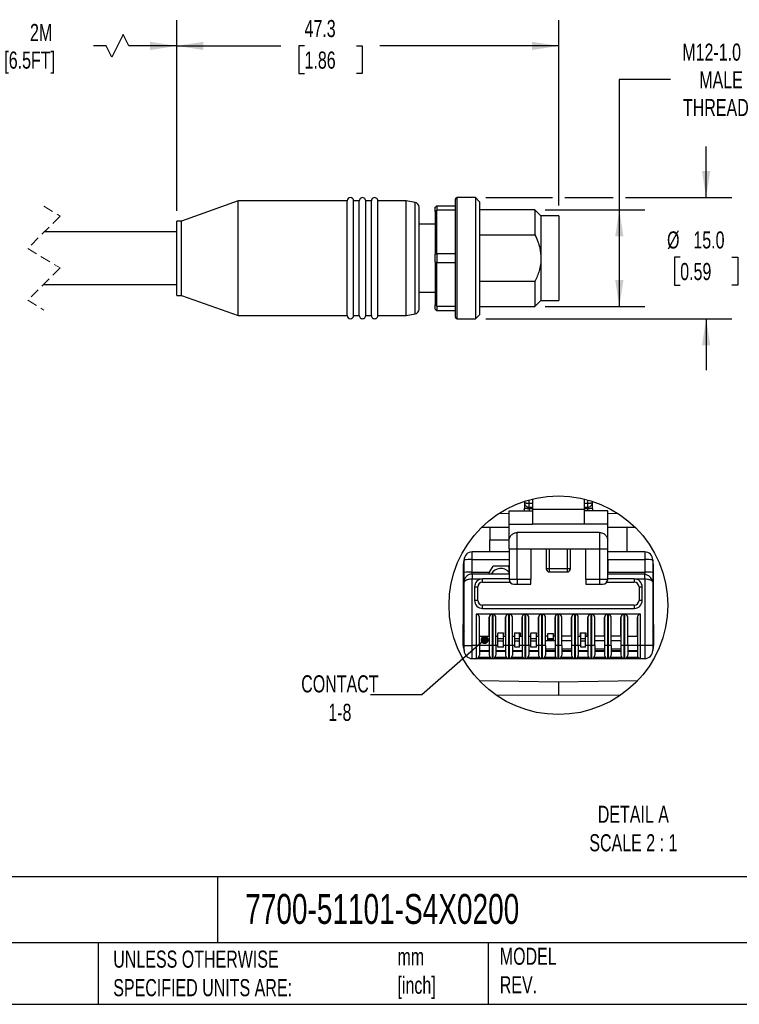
# Model space of a CAD drawing. Header units: millimetres. Extents: x 6 to 273, y 6 to 210.
# Tile 4 of 10: x 131 to 220, y 6 to 128. Entities that reach past the tile are written whole.
import ezdxf

# ---------------------------------------------------------------- set-up
doc = ezdxf.new("R2010")
doc.units = ezdxf.units.MM
doc.linetypes.add('SLD-Dashed', pattern=[1.905, 1.27, -0.635])
doc.linetypes.add('SLD-Solid', pattern=[0])
doc.layers.add('DIMENSIONS', color=140, linetype='SLD-Solid', lineweight=25)
doc.layers.add('TEXT', color=140, linetype='SLD-Solid', lineweight=25)
doc.layers.add('SLD-DEFPOINTS', color=7, linetype='Continuous')
doc.styles.add('SLDTEXTSTYLE0', font='TXT', dxfattribs={"width": 0.7})
doc.dimstyles.new('SLDDIMSTYLE1', dxfattribs={"dimtxt": 2.158008, "dimasz": 3.302, "dimexe": 0, "dimexo": 0.0625, "dimgap": 0.539502, "dimtad": 0, "dimtih": 1, "dimtoh": 1, "dimdec": 1, "dimrnd": 1e-09, "dimzin": 12, "dimdsep": 46, "dimtxsty": 'SLDTEXTSTYLE0', "dimsah": 1, "dimcen": 0.09, "dimadec": 0, "dimazin": 3, "dimtfac": 1, "dimtdec": 1, "dimtofl": 0, "dimtmove": 0, "dimatfit": 3, "dimfxl": 0, "dimfrac": 2, "dimtolj": 1, "dimtzin": 12, "dimarcsym": 0})
doc.dimstyles.new('SLDDIMSTYLE2', dxfattribs={"dimtxt": 2.158008, "dimasz": 3.302, "dimexe": 0, "dimexo": 0.0625, "dimgap": 0.539502, "dimtad": 0, "dimtih": 1, "dimtoh": 1, "dimdec": 1, "dimrnd": 1e-09, "dimzin": 4, "dimdsep": 46, "dimtxsty": 'SLDTEXTSTYLE0', "dimsah": 1, "dimcen": 0.09, "dimadec": 0, "dimazin": 1, "dimtfac": 1, "dimtdec": 1, "dimtmove": 0, "dimatfit": 0, "dimfxl": 0, "dimfrac": 2, "dimtolj": 1, "dimtzin": 12, "dimarcsym": 0})
doc.dimstyles.new('SLDDIMSTYLE4', dxfattribs={"dimtxt": 0.18, "dimasz": 1.016, "dimexe": 0, "dimexo": 0.0625, "dimgap": 0, "dimtad": 0, "dimtih": 1, "dimtoh": 1, "dimdec": 0, "dimrnd": 1e-09, "dimzin": 0, "dimdsep": 46, "dimtxsty": 'Standard', "dimblk1": 'DOT', "dimblk2": 'DOT', "dimsah": 1, "dimcen": 0.09, "dimadec": 0, "dimazin": 0, "dimtfac": 1.016, "dimtdec": 0, "dimtofl": 0, "dimtmove": 0, "dimatfit": 3, "dimldrblk": 'DOT', "dimfxl": 0, "dimfrac": 2, "dimtolj": 1, "dimtzin": 0, "dimarcsym": 0})

# ---------------------------------------------------------------- blocks, each defined once
blk = doc.blocks.new('_D_1')
at = {"layer": 'DIMENSIONS'}
for p, q in [((123.46, 105.06), (123.46, 128.2)), ((150.73, 104.61), (150.73, 128.2)), ((144.1, 126.44), (142.69, 123.62)), ((144.81, 125.03), (144.1, 126.44)), ((123.46, 125.03), (128.9, 125.03)), ((141.99, 125.03), (140.41, 125.03)), ((142.69, 123.62), (141.99, 125.03)), ((150.73, 125.03), (144.81, 125.03))]:
    blk.add_line(p, q, dxfattribs=at)
for points in [[(123.46, 125.03), (126.77, 124.52), (126.77, 125.53)], [(150.73, 125.03), (147.43, 125.53), (147.43, 124.52)]]:
    blk.add_solid(points, dxfattribs=at)
at = {"layer": 'DIMENSIONS', "char_height": 2.117, "attachment_point": 1, "style": 'SLDTEXTSTYLE0'}
for s, insert in [('2M', (132.56, 127.75)), ('[6.5FT]', (129.38, 124.33))]:
    blk.add_mtext(s, dxfattribs=dict(at, insert=insert))
blk = doc.blocks.new('_D_2')
at = {"layer": 'DIMENSIONS'}
for p, q in [((150.73, 104.61), (150.73, 128.2)), ((198.03, 105.26), (198.03, 128.2)), ((150.73, 125.03), (163.63, 125.03)), ((166.55, 125.03), (165.83, 125.03)), ((165.83, 125.03), (165.83, 121.6)), ((172.97, 125.03), (173.69, 125.03)), ((173.69, 125.03), (173.69, 121.6)), ((198.03, 125.03), (175.89, 125.03)), ((165.83, 121.6), (166.55, 121.6)), ((173.69, 121.6), (172.97, 121.6))]:
    blk.add_line(p, q, dxfattribs=at)
for points in [[(150.73, 125.03), (154.03, 124.52), (154.03, 125.53)], [(198.03, 125.03), (194.73, 125.53), (194.73, 124.52)]]:
    blk.add_solid(points, dxfattribs=at)
at = {"layer": 'DIMENSIONS', "char_height": 2.117, "attachment_point": 1, "style": 'SLDTEXTSTYLE0'}
for s, insert in [('47.3', (166.55, 128.24)), ('1.86', (166.55, 124.33))]:
    blk.add_mtext(s, dxfattribs=dict(at, insert=insert))
blk = doc.blocks.new('_D_3')
at = {"layer": 'DIMENSIONS'}
for p, q in [((211.88, 120.88), (205.53, 120.88)), ((205.53, 120.88), (205.53, 104.74)), ((196.35, 104.74), (208.71, 104.74)), ((205.53, 104.74), (205.53, 92.74)), ((196.35, 92.74), (208.71, 92.74))]:
    blk.add_line(p, q, dxfattribs=at)
for points in [[(205.53, 104.74), (205.02, 101.44), (206.04, 101.44)], [(205.53, 92.74), (206.04, 96.04), (205.02, 96.04)]]:
    blk.add_solid(points, dxfattribs=at)
at = {"layer": 'DIMENSIONS', "char_height": 2.117, "attachment_point": 1, "style": 'SLDTEXTSTYLE0'}
for s, insert in [('M12-1.0', (213.33, 125.32)), ('MALE', (215.43, 121.89)), ('THREAD', (213.41, 118.46))]:
    blk.add_mtext(s, dxfattribs=dict(at, insert=insert))
blk = doc.blocks.new('_D_4')
at = {"layer": 'DIMENSIONS'}
for p, q in [((216.28, 106.24), (216.28, 112.59)), ((189, 106.24), (197.27, 106.24)), ((198.79, 106.24), (204.77, 106.24)), ((206.29, 106.24), (219.45, 106.24)), ((213.07, 98.85), (212.35, 98.85)), ((212.35, 98.85), (212.35, 95.42)), ((219.48, 98.85), (220.21, 98.85)), ((220.21, 98.85), (220.21, 95.42)), ((212.35, 95.42), (213.07, 95.42)), ((220.21, 95.42), (219.48, 95.42)), ((189, 91.24), (219.45, 91.24)), ((216.28, 91.24), (216.28, 84.89))]:
    blk.add_line(p, q, dxfattribs=at)
for points in [[(216.28, 106.24), (216.79, 109.54), (215.77, 109.54)], [(216.28, 91.24), (215.77, 87.94), (216.79, 87.94)]]:
    blk.add_solid(points, dxfattribs=at)
at = {"layer": 'DIMENSIONS', "char_height": 2.117, "attachment_point": 1, "style": 'SLDTEXTSTYLE0'}
for s, insert in [('%%c', (211.44, 102.06)), ('15.0', (214.7, 102.06)), ('0.59', (213.07, 98.15))]:
    blk.add_mtext(s, dxfattribs=dict(at, insert=insert))
blk = doc.blocks.new('_Dot')
at = {"color": 0, "linetype": 'ByBlock', "lineweight": -2}
blk.add_line((-0.5, 0), (-1, 0), dxfattribs=at)
at = {"color": 0, "linetype": 'ByBlock', "const_width": 0.5}
blk.add_lwpolyline([(-0.25, 0, 1), (0.25, 0, 1)], format="xyb", close=True, dxfattribs=at)

msp = doc.modelspace()

# ---------------------------------------------------------------- linework, layer by layer
for p, q in [((187.73, 106.24), (185.43, 106.24)), ((185.43, 106.24), (185.43, 91.24)), ((188.23, 105.74), (187.73, 106.24)), ((187.73, 106.24), (187.73, 91.24)), ((158.33, 105.84), (151.33, 103.34)), ((171.83, 105.84), (158.33, 105.84)), ((158.33, 91.64), (158.33, 105.84)), ((171.83, 91.64), (171.83, 105.84)), ((173.33, 105.84), (172.63, 105.84)), ((172.63, 91.64), (172.63, 105.84)), ((173.33, 91.64), (173.33, 105.84)), ((174.83, 105.84), (174.13, 105.84)), ((174.13, 91.64), (174.13, 105.84)), ((174.83, 91.64), (174.83, 105.84)), ((179.13, 105.84), (175.63, 105.84)), ((175.63, 91.64), (175.63, 105.84)), ((180.24, 105.65), (179.13, 105.84)), ((179.13, 91.64), (179.13, 105.84)), ((180.24, 91.84), (180.24, 105.65)), ((180.73, 92.43), (180.73, 105.06)), ((182.73, 104.53), (182.73, 105.04)), ((182.93, 105.24), (182.93, 104.67)), ((182.93, 105.24), (185.23, 105.24)), ((185.23, 91.44), (185.23, 106.04)), ((188.23, 105.74), (188.23, 91.74)), ((182.73, 104.53), (182.73, 99.25)), ((182.93, 99.31), (182.93, 104.67)), ((185.23, 104.67), (182.93, 104.67)), ((195.08, 104.74), (188.23, 104.74)), ((195.83, 103.99), (195.08, 104.74)), ((195.08, 104.74), (195.08, 101.65)), ((198.03, 103.99), (195.83, 103.99)), ((195.83, 103.99), (195.83, 98.74)), ((198.03, 103.99), (198.03, 93.49)), ((151.33, 103.34), (150.73, 103.34)), ((150.73, 94.14), (150.73, 103.34)), ((151.33, 94.14), (151.33, 103.34)), ((182.73, 102.94), (180.73, 102.94)), ((150.73, 101.99), (134.32, 101.99)), ((188.23, 101.65), (195.08, 101.65)), ((182.73, 98.23), (182.73, 99.25)), ((182.93, 99.31), (185.23, 99.31)), ((182.93, 99.31), (182.93, 98.17)), ((182.73, 98.23), (182.73, 92.95)), ((185.23, 98.17), (182.93, 98.17)), ((182.93, 92.81), (182.93, 98.17)), ((195.83, 98.74), (195.83, 93.49)), ((134.25, 95.49), (150.73, 95.49)), ((195.08, 95.84), (188.23, 95.84)), ((195.08, 95.84), (195.08, 92.74)), ((150.73, 94.14), (151.33, 94.14)), ((151.33, 94.14), (158.33, 91.64)), ((180.73, 94.54), (182.73, 94.54)), ((182.73, 92.44), (182.73, 92.95)), ((182.93, 92.81), (185.23, 92.81)), ((182.93, 92.81), (182.93, 92.24)), ((188.23, 92.74), (195.08, 92.74)), ((195.08, 92.74), (195.83, 93.49)), ((195.83, 93.49), (198.03, 93.49)), ((158.33, 91.64), (171.83, 91.64)), ((172.63, 91.64), (173.33, 91.64)), ((174.13, 91.64), (174.83, 91.64)), ((175.63, 91.64), (179.13, 91.64)), ((179.13, 91.64), (180.24, 91.84)), ((185.23, 92.24), (182.93, 92.24)), ((187.73, 91.24), (188.23, 91.74)), ((185.43, 91.24), (187.73, 91.24)), ((193.79, 68.64), (193.79, 68.47)), ((193.79, 68.47), (193.79, 67.73)), ((194.38, 68.37), (194.38, 68.82)), ((194.79, 68.36), (194.38, 68.37)), ((194.79, 68.93), (194.79, 67.63)), ((201.19, 68.93), (201.19, 67.63)), ((201.59, 68.37), (201.19, 68.36)), ((201.59, 68.82), (201.59, 68.37)), ((202.19, 68.47), (202.19, 68.64)), ((202.19, 67.73), (202.19, 68.47)), ((191.89, 67.11), (190.57, 67.1)), ((191.89, 67.45), (194.79, 67.45)), ((191.89, 65.79), (191.89, 67.45)), ((193.79, 67.73), (193.74, 67.5)), ((193.76, 67.6), (193.79, 67.73)), ((194.38, 67.72), (194.38, 67.9)), ((194.38, 67.9), (194.79, 67.9)), ((194.79, 67.71), (194.38, 67.72)), ((194.79, 67.63), (194.79, 65.79)), ((201.19, 67.63), (194.79, 67.63)), ((201.19, 67.9), (201.59, 67.9)), ((201.59, 67.72), (201.19, 67.7)), ((201.19, 67.63), (201.19, 65.79)), ((204.09, 67.45), (201.19, 67.45)), ((201.59, 67.9), (201.59, 67.72)), ((204.09, 65.79), (204.09, 67.45)), ((205.4, 67.1), (204.09, 67.11)), ((189.49, 65.39), (188.45, 65.38)), ((189.49, 65.39), (189.49, 63.87)), ((191.89, 65.79), (194.79, 65.79)), ((191.89, 63.77), (191.89, 65.79)), ((192.89, 62.77), (192.89, 64.77)), ((203.09, 64.77), (192.89, 64.77)), ((201.19, 65.79), (194.79, 65.79)), ((204.09, 65.79), (201.19, 65.79)), ((203.09, 64.77), (203.09, 62.77)), ((204.09, 63.77), (204.09, 65.79)), ((206.51, 62.37), (206.49, 65.39)), ((207.52, 65.38), (206.49, 65.39)), ((189.5, 63.87), (189.49, 63.87)), ((189.51, 62.37), (189.5, 63.87)), ((189.5, 63.87), (191.89, 63.87)), ((191.89, 62.77), (191.89, 63.77)), ((204.09, 62.77), (204.09, 63.77)), ((191.89, 62.37), (187.31, 62.37)), ((187.31, 61.42), (187.31, 62.37)), ((191.89, 62.77), (192.89, 62.77)), ((191.89, 62.77), (191.89, 58.97)), ((192.89, 58.97), (192.89, 62.77)), ((192.89, 62.77), (194.59, 62.77)), ((194.59, 62.77), (196.89, 62.77)), ((194.59, 62.77), (194.59, 58.97)), ((196.49, 62.77), (196.49, 60.29)), ((196.89, 62.77), (199.09, 62.77)), ((196.89, 60.29), (196.89, 62.77)), ((199.09, 62.77), (201.39, 62.77)), ((199.09, 62.77), (199.09, 60.29)), ((199.49, 60.29), (199.49, 62.77)), ((201.39, 62.77), (203.09, 62.77)), ((201.39, 58.97), (201.39, 62.77)), ((203.09, 62.77), (204.09, 62.77)), ((203.09, 62.77), (203.09, 58.97)), ((204.09, 58.97), (204.09, 62.77)), ((208.67, 62.37), (204.09, 62.37)), ((208.67, 62.37), (208.67, 61.42)), ((186.31, 59.82), (186.31, 61.37)), ((187.31, 61.42), (191.89, 61.42)), ((187.31, 59.88), (187.31, 61.42)), ((191.89, 61.42), (191.89, 60.47)), ((204.09, 61.42), (208.67, 61.42)), ((204.09, 61.42), (204.09, 59.88)), ((208.67, 61.42), (208.67, 59.88)), ((209.67, 61.37), (209.67, 59.82)), ((186.21, 60.77), (186.21, 53.37)), ((186.21, 60.77), (186.31, 60.77)), ((186.31, 58.63), (186.31, 59.82)), ((187.31, 59.88), (189.46, 59.88)), ((187.31, 59.63), (187.31, 59.88)), ((189.46, 59.88), (189.89, 60.62)), ((191.8, 60.62), (189.89, 60.62)), ((191.89, 60.47), (191.8, 60.62)), ((191.89, 59.83), (191.89, 60.47)), ((191.89, 59.63), (191.89, 59.83)), ((196.89, 60.29), (196.49, 60.29)), ((196.89, 59.89), (196.89, 60.29)), ((199.09, 60.29), (196.89, 60.29)), ((196.89, 59.89), (199.09, 59.89)), ((199.09, 60.29), (199.09, 59.89)), ((199.49, 60.29), (199.09, 60.29)), ((204.09, 59.88), (208.67, 59.88)), ((208.67, 59.88), (208.67, 59.63)), ((209.67, 60.77), (209.77, 60.77)), ((209.67, 59.82), (209.67, 58.63)), ((209.77, 53.37), (209.77, 60.77)), ((186.31, 50.77), (186.31, 58.63)), ((191.89, 59.63), (187.31, 59.63)), ((187.31, 59.03), (188.61, 59.03)), ((187.31, 50.77), (187.31, 59.03)), ((188.61, 58.63), (188.61, 59.03)), ((191.89, 59.03), (188.61, 59.03)), ((188.61, 58.63), (191.99, 58.63)), ((192.89, 58.97), (191.89, 58.97)), ((194.59, 58.97), (192.89, 58.97)), ((192.89, 58.97), (192.89, 58.37)), ((194.59, 58.37), (194.59, 58.97)), ((203.09, 58.97), (201.39, 58.97)), ((201.39, 58.97), (201.39, 58.37)), ((204.09, 58.97), (203.09, 58.97)), ((203.09, 58.97), (203.09, 58.37)), ((203.98, 58.63), (207.37, 58.63)), ((208.67, 59.63), (204.09, 59.63)), ((207.37, 59.03), (204.09, 59.03)), ((207.37, 59.03), (207.37, 58.63)), ((207.37, 59.03), (208.67, 59.03)), ((208.67, 59.59), (208.67, 59.63)), ((208.67, 59.03), (208.67, 50.77)), ((209.64, 58.71), (209.67, 58.63)), ((209.67, 58.63), (209.67, 50.77)), ((187.61, 58.03), (187.61, 56.37)), ((187.61, 58.03), (188.01, 58.03)), ((188.01, 56.37), (188.01, 58.03)), ((192.49, 58.37), (192.89, 58.37)), ((192.89, 58.37), (194.59, 58.37)), ((201.39, 58.37), (203.09, 58.37)), ((203.09, 58.37), (203.49, 58.37)), ((207.97, 58.03), (207.97, 56.37)), ((207.97, 58.03), (208.37, 58.03)), ((208.37, 56.37), (208.37, 58.03)), ((188.01, 56.37), (187.61, 56.37)), ((208.37, 56.37), (207.97, 56.37)), ((207.37, 55.77), (188.61, 55.77)), ((188.61, 55.37), (188.61, 55.77)), ((188.61, 55.37), (207.37, 55.37)), ((207.37, 55.77), (207.37, 55.37)), ((189.81, 54.67), (187.81, 54.67)), ((187.81, 54.67), (187.81, 50.77)), ((188.21, 51.95), (188.21, 54.27)), ((188.21, 50.77), (188.21, 54.27)), ((189.41, 51.95), (189.41, 54.27)), ((189.41, 54.27), (189.41, 50.77)), ((189.81, 50.77), (189.81, 54.67)), ((191.85, 54.67), (189.85, 54.67)), ((189.85, 54.67), (189.85, 50.77)), ((190.25, 51.95), (190.25, 54.27)), ((190.25, 50.77), (190.25, 54.27)), ((191.45, 54.27), (191.45, 50.77)), ((191.45, 51.95), (191.45, 54.27)), ((191.85, 50.77), (191.85, 54.67)), ((193.89, 54.67), (191.89, 54.67)), ((191.89, 54.67), (191.89, 50.77)), ((192.29, 51.95), (192.29, 54.27)), ((192.29, 50.77), (192.29, 54.27)), ((193.49, 51.95), (193.49, 54.27)), ((193.49, 54.27), (193.49, 50.77)), ((193.89, 50.77), (193.89, 54.67)), ((195.93, 54.67), (193.93, 54.67)), ((193.93, 54.67), (193.93, 50.77)), ((194.33, 51.95), (194.33, 54.27)), ((194.33, 50.77), (194.33, 54.27)), ((195.53, 51.95), (195.53, 54.27)), ((195.53, 54.27), (195.53, 50.77)), ((195.93, 50.77), (195.93, 54.67)), ((197.97, 54.67), (195.97, 54.67)), ((195.97, 54.67), (195.97, 50.77)), ((196.37, 51.95), (196.37, 54.27)), ((196.37, 50.77), (196.37, 54.27)), ((197.57, 54.27), (197.57, 50.77)), ((197.57, 51.95), (197.57, 54.27)), ((197.97, 50.77), (197.97, 54.67)), ((200.01, 54.67), (198.01, 54.67)), ((198.01, 54.67), (198.01, 50.77)), ((198.41, 51.95), (198.41, 54.27)), ((198.41, 50.77), (198.41, 54.27)), ((199.61, 54.27), (199.61, 50.77)), ((199.61, 51.95), (199.61, 54.27)), ((200.01, 50.77), (200.01, 54.67)), ((202.05, 54.67), (200.05, 54.67)), ((200.05, 54.67), (200.05, 50.77)), ((200.45, 51.95), (200.45, 54.27)), ((200.45, 50.77), (200.45, 54.27)), ((201.65, 51.95), (201.65, 54.27)), ((201.65, 54.27), (201.65, 50.77)), ((202.05, 50.77), (202.05, 54.67)), ((204.09, 54.67), (202.09, 54.67)), ((202.09, 54.67), (202.09, 50.77)), ((202.49, 51.95), (202.49, 54.27)), ((202.49, 50.77), (202.49, 54.27)), ((203.69, 51.95), (203.69, 54.27)), ((203.69, 54.27), (203.69, 50.77)), ((204.09, 50.77), (204.09, 54.67)), ((206.13, 54.67), (204.13, 54.67)), ((204.13, 54.67), (204.13, 50.77)), ((204.53, 51.95), (204.53, 54.27)), ((204.53, 50.77), (204.53, 54.27)), ((205.73, 54.27), (205.73, 50.77)), ((205.73, 51.95), (205.73, 54.27)), ((206.13, 50.77), (206.13, 54.67)), ((208.17, 54.67), (206.17, 54.67)), ((206.17, 54.67), (206.17, 50.77)), ((206.57, 51.95), (206.57, 54.27)), ((206.57, 50.77), (206.57, 54.27)), ((207.77, 54.27), (207.77, 50.77)), ((207.77, 51.95), (207.77, 54.27)), ((208.17, 50.77), (208.17, 54.67)), ((186.21, 52.77), (186.21, 53.37)), ((186.31, 53.37), (186.21, 53.37)), ((186.21, 50.77), (186.21, 52.77)), ((209.77, 53.37), (209.67, 53.37)), ((209.77, 53.37), (209.77, 52.77)), ((209.77, 52.77), (209.77, 50.77)), ((188.21, 51.95), (189.41, 51.95)), ((190.25, 51.95), (190.5, 51.95)), ((190.5, 52.37), (191.2, 52.37)), ((190.5, 52.37), (190.5, 52.27)), ((190.5, 51.59), (190.5, 52.27)), ((191.2, 51.59), (190.5, 51.59)), ((190.5, 51.32), (190.5, 51.59)), ((191.2, 51.32), (190.5, 51.32)), ((190.5, 50.59), (190.5, 51.32)), ((191.2, 52.37), (191.2, 52.27)), ((191.2, 51.59), (191.2, 52.27)), ((191.2, 51.95), (191.45, 51.95)), ((191.2, 51.32), (191.2, 51.59)), ((191.2, 50.59), (191.2, 51.32)), ((192.29, 51.95), (192.54, 51.95)), ((192.54, 52.37), (193.24, 52.37)), ((192.54, 52.37), (192.54, 51.95)), ((192.59, 51.59), (192.59, 52.37)), ((193.19, 51.59), (192.59, 51.59)), ((192.59, 51.32), (192.59, 51.59)), ((193.19, 51.32), (192.59, 51.32)), ((192.59, 50.59), (192.59, 51.32)), ((193.19, 51.59), (193.19, 52.37)), ((193.19, 51.32), (193.19, 51.59)), ((193.19, 50.59), (193.19, 51.32)), ((193.24, 52.37), (193.24, 51.95)), ((193.24, 51.95), (193.49, 51.95)), ((194.33, 51.95), (194.58, 51.95)), ((194.58, 52.37), (195.28, 52.37)), ((194.58, 52.37), (194.58, 52.27)), ((194.58, 51.59), (194.58, 52.27)), ((195.28, 51.59), (194.58, 51.59)), ((194.58, 51.32), (194.58, 51.59)), ((195.28, 51.32), (194.58, 51.32)), ((194.58, 50.59), (194.58, 51.32)), ((195.28, 52.37), (195.28, 52.27)), ((195.28, 51.59), (195.28, 52.27)), ((195.28, 51.95), (195.53, 51.95)), ((195.28, 51.32), (195.28, 51.59)), ((195.28, 50.59), (195.28, 51.32)), ((196.67, 51.95), (196.37, 51.95)), ((197.57, 51.35), (196.37, 51.35)), ((196.67, 52.27), (197.37, 52.27)), ((196.67, 51.59), (196.67, 52.27)), ((197.37, 51.59), (196.67, 51.59)), ((196.67, 51.48), (196.67, 51.59)), ((197.37, 51.48), (196.67, 51.48)), ((197.37, 51.59), (197.37, 52.27)), ((197.57, 51.95), (197.37, 51.95)), ((197.37, 51.48), (197.37, 51.59)), ((199.61, 51.95), (198.41, 51.95)), ((199.61, 51.35), (198.41, 51.35)), ((200.45, 51.95), (200.7, 51.95)), ((200.7, 52.37), (201.4, 52.37)), ((200.7, 52.37), (200.7, 51.95)), ((200.75, 51.59), (200.75, 52.37)), ((201.35, 51.59), (200.75, 51.59)), ((200.75, 51.32), (200.75, 51.59)), ((201.35, 51.32), (200.75, 51.32)), ((200.75, 50.59), (200.75, 51.32)), ((201.35, 51.59), (201.35, 52.37)), ((201.35, 51.32), (201.35, 51.59)), ((201.35, 50.59), (201.35, 51.32)), ((201.4, 52.37), (201.4, 51.95)), ((201.4, 51.95), (201.65, 51.95)), ((203.69, 51.95), (202.49, 51.95)), ((203.69, 51.35), (202.49, 51.35)), ((205.73, 51.95), (204.53, 51.95)), ((205.73, 51.35), (204.53, 51.35)), ((206.57, 51.95), (207.77, 51.95)), ((186.31, 50.77), (187.31, 50.77)), ((186.31, 50.17), (186.31, 50.77)), ((187.81, 50.77), (187.31, 50.77)), ((187.31, 49.17), (187.31, 50.77)), ((187.81, 50.77), (187.81, 49.17)), ((188.21, 50.77), (187.81, 50.77)), ((188.21, 50.77), (188.21, 49.57)), ((189.41, 50.77), (188.21, 50.77)), ((188.21, 50.17), (189.41, 50.17)), ((189.41, 50.03), (188.21, 50.03)), ((189.81, 50.77), (189.41, 50.77)), ((189.41, 50.77), (189.41, 49.57)), ((189.85, 50.77), (189.81, 50.77)), ((189.81, 49.17), (189.81, 50.77)), ((190.25, 50.77), (189.85, 50.77)), ((189.85, 50.77), (189.85, 49.17)), ((190.25, 50.77), (190.25, 49.57)), ((190.5, 50.77), (190.25, 50.77)), ((190.25, 50.17), (191.45, 50.17)), ((191.45, 50.03), (190.25, 50.03)), ((191.2, 50.59), (190.5, 50.59)), ((191.45, 50.77), (191.2, 50.77)), ((191.85, 50.77), (191.45, 50.77)), ((191.45, 50.77), (191.45, 49.57)), ((191.89, 50.77), (191.85, 50.77)), ((191.85, 49.17), (191.85, 50.77)), ((192.29, 50.77), (191.89, 50.77)), ((191.89, 50.77), (191.89, 49.17)), ((192.29, 50.77), (192.29, 49.57)), ((192.59, 50.77), (192.29, 50.77)), ((192.29, 50.17), (193.49, 50.17)), ((193.49, 50.03), (192.29, 50.03)), ((193.19, 50.59), (192.59, 50.59)), ((193.49, 50.77), (193.19, 50.77)), ((193.89, 50.77), (193.49, 50.77)), ((193.49, 50.77), (193.49, 49.57)), ((193.93, 50.77), (193.89, 50.77)), ((193.89, 49.17), (193.89, 50.77)), ((194.33, 50.77), (193.93, 50.77)), ((193.93, 50.77), (193.93, 49.17)), ((194.33, 50.77), (194.33, 49.57)), ((194.58, 50.77), (194.33, 50.77)), ((194.33, 50.17), (195.53, 50.17)), ((195.53, 50.03), (194.33, 50.03)), ((195.28, 50.59), (194.58, 50.59)), ((195.53, 50.77), (195.28, 50.77)), ((195.93, 50.77), (195.53, 50.77)), ((195.53, 50.77), (195.53, 49.57)), ((195.97, 50.77), (195.93, 50.77)), ((195.93, 49.17), (195.93, 50.77)), ((196.37, 50.77), (195.97, 50.77)), ((195.97, 50.77), (195.97, 49.17)), ((196.37, 50.77), (196.37, 49.57)), ((197.57, 50.33), (196.37, 50.33)), ((196.37, 50.17), (197.57, 50.17)), ((197.57, 50.03), (196.37, 50.03)), ((197.97, 50.77), (197.57, 50.77)), ((197.57, 50.77), (197.57, 49.57)), ((198.01, 50.77), (197.97, 50.77)), ((197.97, 49.17), (197.97, 50.77)), ((198.41, 50.77), (198.01, 50.77)), ((198.01, 50.77), (198.01, 49.17)), ((198.41, 50.77), (198.41, 49.57)), ((199.61, 50.33), (198.41, 50.33)), ((198.41, 50.17), (199.61, 50.17)), ((199.61, 50.03), (198.41, 50.03)), ((200.01, 50.77), (199.61, 50.77)), ((199.61, 50.77), (199.61, 49.57)), ((200.05, 50.77), (200.01, 50.77)), ((200.01, 49.17), (200.01, 50.77)), ((200.45, 50.77), (200.05, 50.77)), ((200.05, 50.77), (200.05, 49.17)), ((200.45, 50.77), (200.45, 49.57)), ((200.75, 50.77), (200.45, 50.77)), ((200.45, 50.17), (201.65, 50.17)), ((201.65, 50.03), (200.45, 50.03)), ((201.35, 50.59), (200.75, 50.59)), ((201.65, 50.77), (201.35, 50.77)), ((202.05, 50.77), (201.65, 50.77)), ((201.65, 50.77), (201.65, 49.57)), ((202.09, 50.77), (202.05, 50.77)), ((202.05, 49.17), (202.05, 50.77)), ((202.49, 50.77), (202.09, 50.77)), ((202.09, 50.77), (202.09, 49.17)), ((202.49, 50.77), (202.49, 49.57)), ((203.69, 50.33), (202.49, 50.33)), ((202.49, 50.17), (203.69, 50.17)), ((203.69, 50.03), (202.49, 50.03)), ((204.09, 50.77), (203.69, 50.77)), ((203.69, 50.77), (203.69, 49.57)), ((204.13, 50.77), (204.09, 50.77)), ((204.09, 49.17), (204.09, 50.77)), ((204.53, 50.77), (204.13, 50.77)), ((204.13, 50.77), (204.13, 49.17)), ((204.53, 50.77), (204.53, 49.57)), ((205.73, 50.33), (204.53, 50.33)), ((204.53, 50.17), (205.73, 50.17)), ((205.73, 50.03), (204.53, 50.03)), ((206.13, 50.77), (205.73, 50.77)), ((205.73, 50.77), (205.73, 49.57)), ((206.17, 50.77), (206.13, 50.77)), ((206.13, 49.17), (206.13, 50.77)), ((206.57, 50.77), (206.17, 50.77)), ((206.17, 50.77), (206.17, 49.17)), ((206.57, 50.77), (206.57, 49.57)), ((207.77, 50.77), (206.57, 50.77)), ((206.57, 50.17), (207.77, 50.17)), ((207.77, 50.03), (206.57, 50.03)), ((208.17, 50.77), (207.77, 50.77)), ((207.77, 50.77), (207.77, 49.57)), ((208.67, 50.77), (208.17, 50.77)), ((208.17, 49.17), (208.17, 50.77)), ((209.67, 50.77), (208.67, 50.77)), ((208.67, 50.77), (208.67, 49.17)), ((209.67, 50.77), (209.67, 50.17)), ((187.31, 49.17), (187.81, 49.17)), ((187.81, 49.17), (189.81, 49.17)), ((189.5, 49.31), (188.11, 49.31)), ((189.81, 49.17), (189.85, 49.17)), ((189.85, 49.17), (191.85, 49.17)), ((191.54, 49.31), (190.15, 49.31)), ((191.85, 49.17), (191.89, 49.17)), ((191.89, 49.17), (193.89, 49.17)), ((193.58, 49.31), (192.19, 49.31)), ((193.89, 49.17), (193.93, 49.17)), ((193.93, 49.17), (195.93, 49.17)), ((195.62, 49.31), (194.23, 49.31)), ((195.93, 49.17), (195.97, 49.17)), ((195.97, 49.17), (197.97, 49.17)), ((197.66, 49.31), (196.27, 49.31)), ((197.97, 49.17), (198.01, 49.17)), ((198.01, 49.17), (200.01, 49.17)), ((199.7, 49.31), (198.31, 49.31)), ((200.01, 49.17), (200.05, 49.17)), ((200.05, 49.17), (202.05, 49.17)), ((201.74, 49.31), (200.35, 49.31)), ((202.05, 49.17), (202.09, 49.17)), ((202.09, 49.17), (204.09, 49.17)), ((203.78, 49.31), (202.39, 49.31)), ((204.09, 49.17), (204.13, 49.17)), ((204.13, 49.17), (206.13, 49.17)), ((205.82, 49.31), (204.43, 49.31)), ((206.13, 49.17), (206.17, 49.17)), ((206.17, 49.17), (208.17, 49.17)), ((207.86, 49.31), (206.47, 49.31)), ((208.17, 49.17), (208.67, 49.17)), ((188.16, 46.45), (197.99, 46.27)), ((197.99, 46.27), (207.81, 46.45)), ((197.99, 46.27), (197.99, 44.57)), ((197.99, 44.57), (190.27, 44.64)), ((205.7, 44.64), (197.99, 44.57))]:
    msp.add_line(p, q)
at = {"color": 7, "linetype": 'SLD-Dashed', "lineweight": 18}
for p, q in [((134.28, 105.17), (136.28, 103.95)), ((136.28, 103.95), (132.28, 99.95)), ((132.28, 99.95), (136.28, 97.53)), ((136.28, 97.53), (132.28, 93.53)), ((132.28, 93.53), (134.28, 92.32))]:
    msp.add_line(p, q, dxfattribs=at)
at = {"flags": 128}
for points in [[(182.73, 105.04), (182.84, 105.15), (182.93, 105.24)], [(182.93, 92.24), (182.82, 92.35), (182.73, 92.44)], [(191.89, 65.41), (191.78, 65.41), (191.41, 65.41), (190.99, 65.4), (190.51, 65.4), (190.01, 65.4), (189.49, 65.39)], [(206.49, 65.39), (205.9, 65.4), (205.34, 65.4), (204.82, 65.41), (204.36, 65.41), (204.09, 65.41)], [(186.31, 61.33), (186.24, 61.08), (186.21, 60.77)], [(209.77, 60.77), (209.74, 61.08), (209.67, 61.33)], [(189.46, 59.88), (189.44, 59.83), (189.41, 59.78), (189.38, 59.74), (189.36, 59.7), (189.35, 59.67), (189.33, 59.65), (189.32, 59.63), (189.32, 59.63)], [(187.31, 59.63), (187.31, 59.58), (187.31, 59.45), (187.31, 59.26), (187.31, 59.03)], [(208.67, 59.03), (208.67, 59.26), (208.67, 59.45), (208.67, 59.58), (208.67, 59.59)]]:
    msp.add_lwpolyline(points, dxfattribs=at)
for centre, radius, start, end in [((172.23, 105.84), 0.4, 0.0002, 179.9998), ((173.73, 105.84), 0.4, 359.9999, 180.0001), ((175.23, 105.84), 0.4, 359.9999, 180.0001), ((185.43, 106.04), 0.2, 89.9991, 180.001), ((180.13, 105.06), 0.6, 359.9998, 80.0001), ((172.23, 91.64), 0.4, 180.0001, 359.9999), ((173.73, 91.64), 0.4, 179.9999, 0.0001), ((175.23, 91.64), 0.4, 179.9999, 0.0001), ((180.13, 92.43), 0.6, 279.9999, 0.0002), ((185.43, 91.44), 0.2, 179.9991, 270.0007), ((187.31, 61.37), 1, 90, 180), ((208.67, 61.37), 1, 0, 90), ((187.06, 56.61), 4.82, 87.0366, 98.9552), ((208.92, 56.61), 4.82, 81.0448, 92.9634), ((187.06, 55.06), 4.82, 87.0366, 98.9552), ((190.85, 58.97), 1.35, 39.6128, 150.7326), ((196.89, 60.29), 0.4, 180, 270), ((199.09, 60.29), 0.4, 270, 360), ((208.92, 55.06), 4.82, 81.0448, 92.9634), ((188.61, 58.03), 1, 90, 180), ((188.61, 58.03), 0.6, 90, 180), ((192.49, 58.97), 0.6, 180, 270), ((203.49, 58.97), 0.6, 270, 360), ((207.37, 58.03), 1, 0, 90), ((207.37, 58.03), 0.6, 360, 90), ((188.61, 56.37), 1, 180, 270), ((188.61, 56.37), 0.6, 180, 270), ((207.37, 56.37), 0.6, 270, 360), ((207.37, 56.37), 1, 270, 360), ((187.81, 54.27), 0.4, 0, 90), ((189.81, 54.27), 0.4, 89.9998, 180.0002), ((189.85, 54.27), 0.4, 0.0001, 89.9998), ((191.85, 54.27), 0.4, 89.9998, 180.0002), ((191.89, 54.27), 0.4, 360, 90), ((193.89, 54.27), 0.4, 89.9998, 180.0003), ((193.93, 54.27), 0.4, 0.0001, 89.9999), ((195.93, 54.27), 0.4, 89.9998, 180.0002), ((195.97, 54.27), 0.4, 0, 89.9999), ((197.97, 54.27), 0.4, 89.9998, 180.0002), ((198.01, 54.27), 0.4, 0, 89.9999), ((200.01, 54.27), 0.4, 89.9998, 180.0002), ((200.05, 54.27), 0.4, 0.0001, 89.9999), ((202.05, 54.27), 0.4, 89.9998, 180.0002), ((202.09, 54.27), 0.4, 360, 90), ((204.09, 54.27), 0.4, 89.9998, 180.0002), ((204.13, 54.27), 0.4, 360, 90), ((206.13, 54.27), 0.4, 89.9999, 180.0002), ((206.17, 54.27), 0.4, 0.0001, 89.9999), ((208.17, 54.27), 0.4, 89.9997, 180.0003), ((186.61, 52.77), 0.4, 180.0003, 221.4092), ((209.37, 52.77), 0.4, 318.5908, 359.9997), ((187.81, 50.77), 1.6, 180.0002, 200.3639), ((187.31, 50.17), 1, 180, 270), ((208.67, 50.17), 1, 270, 0), ((208.17, 50.77), 1.6, 339.6361, 359.9998), ((187.81, 49.57), 0.4, 269.9999, 360), ((189.81, 49.57), 0.4, 180, 270.0001), ((189.85, 49.57), 0.4, 269.9998, 0.0001), ((191.85, 49.57), 0.4, 179.9999, 270.0002), ((191.89, 49.57), 0.4, 269.9998, 0.0001), ((193.89, 49.57), 0.4, 179.9999, 270.0002), ((193.93, 49.57), 0.4, 269.9998, 0), ((195.93, 49.57), 0.4, 180, 270.0001), ((195.97, 49.57), 0.4, 269.9998, 0.0001), ((197.97, 49.57), 0.4, 179.9999, 270.0002), ((198.01, 49.57), 0.4, 269.9998, 0.0001), ((200.01, 49.57), 0.4, 179.9999, 270.0002), ((200.05, 49.57), 0.4, 269.9999, 0), ((202.05, 49.57), 0.4, 180, 270.0002), ((202.09, 49.57), 0.4, 269.9998, 0.0001), ((204.09, 49.57), 0.4, 179.9999, 270.0002), ((204.13, 49.57), 0.4, 269.9998, 0.0001), ((206.13, 49.57), 0.4, 179.9999, 270.0002), ((206.17, 49.57), 0.4, 269.9999, 360), ((208.17, 49.57), 0.4, 180, 270.0001)]:
    msp.add_arc(centre, radius, start, end)
for points, knots in [([(182.93, 104.67), (182.89, 104.65), (182.83, 104.6), (182.76, 104.55), (182.73, 104.53)], [0, 0, 0, 0, 0.5616595, 1, 1, 1, 1]), ([(195.08, 101.65), (195.21, 101.36), (195.45, 100.82), (195.75, 99.85), (195.8, 99.16), (195.83, 98.74)], [0, 0, 0, 0, 0.309927, 0.589525, 1, 1, 1, 1]), ([(182.73, 99.25), (182.77, 99.26), (182.83, 99.28), (182.9, 99.3), (182.93, 99.31)], [0, 0, 0, 0, 0.55808, 1, 1, 1, 1]), ([(182.93, 98.17), (182.89, 98.19), (182.83, 98.21), (182.76, 98.23), (182.73, 98.23)], [0, 0, 0, 0, 0.5619299, 1, 1, 1, 1]), ([(195.83, 98.74), (195.82, 98.48), (195.8, 97.95), (195.62, 97.2), (195.38, 96.5), (195.18, 96.06), (195.08, 95.84)], [0, 0, 0, 0, 0.259394, 0.527683, 0.753558, 1, 1, 1, 1]), ([(182.73, 92.95), (182.77, 92.92), (182.83, 92.88), (182.9, 92.83), (182.93, 92.81)], [0, 0, 0, 0, 0.558347, 1, 1, 1, 1]), ([(194.38, 68.37), (194.34, 68.37), (194.27, 68.37), (194.16, 68.37), (194.05, 68.38), (193.95, 68.4), (193.85, 68.41), (193.8, 68.45), (193.79, 68.47)], [0, 0, 0, 0, 0.1766241, 0.3576402, 0.5347776, 0.6980362, 0.8785272, 1, 1, 1, 1]), ([(193.79, 68.47), (193.8, 68.38), (193.82, 68.24), (193.94, 68.09), (194.05, 68), (194.16, 67.94), (194.27, 67.91), (194.34, 67.9), (194.38, 67.9)], [0, 0, 0, 0, 0.268408, 0.477959, 0.613333, 0.748655, 0.877941, 1, 1, 1, 1]), ([(194.38, 67.9), (194.38, 68), (194.38, 68.15), (194.38, 68.31), (194.38, 68.37)], [0, 0, 0, 0, 0.61454, 1, 1, 1, 1]), ([(202.19, 68.47), (202.17, 68.45), (202.12, 68.41), (202.02, 68.4), (201.92, 68.38), (201.81, 68.37), (201.7, 68.37), (201.63, 68.37), (201.59, 68.37)], [0, 0, 0, 0, 0.121492, 0.301962, 0.46524, 0.642386, 0.823397, 1, 1, 1, 1]), ([(201.59, 67.9), (201.63, 67.9), (201.7, 67.91), (201.82, 67.94), (201.92, 68), (202.04, 68.09), (202.15, 68.24), (202.17, 68.38), (202.19, 68.47)], [0, 0, 0, 0, 0.122118, 0.251521, 0.387005, 0.525571, 0.732206, 1, 1, 1, 1]), ([(201.59, 68.37), (201.59, 68.29), (201.59, 68.13), (201.59, 67.98), (201.59, 67.9)], [0, 0, 0, 0, 0.509407, 1, 1, 1, 1]), ([(194.38, 67.72), (194.31, 67.72), (194.21, 67.72), (194.07, 67.73), (194, 67.73), (193.92, 67.73), (193.86, 67.73), (193.8, 67.73), (193.79, 67.73)], [0, 0, 0, 0, 0.344208, 0.529923, 0.707653, 0.707744, 0.924049, 1, 1, 1, 1]), ([(194.38, 67.72), (194.38, 67.65), (194.38, 67.56), (194.38, 67.47), (194.38, 67.45)], [0, 0, 0, 0, 0.819758, 1, 1, 1, 1]), ([(202.19, 67.73), (202.17, 67.73), (202.12, 67.73), (202.06, 67.73), (201.95, 67.73), (201.81, 67.72), (201.67, 67.72), (201.59, 67.72)], [0, 0, 0, 0, 0.075489, 0.264644, 0.292368, 0.61676, 1, 1, 1, 1]), ([(201.59, 67.72), (201.59, 67.65), (201.59, 67.56), (201.59, 67.47), (201.59, 67.45)], [0, 0, 0, 0, 0.819885, 1, 1, 1, 1]), ([(202.19, 67.73), (202.19, 67.65), (202.2, 67.55), (202.25, 67.47), (202.26, 67.45)], [0, 0, 0, 0, 0.795778, 1, 1, 1, 1]), ([(191.89, 63.77), (191.9, 63.9), (191.93, 64.16), (192.16, 64.49), (192.49, 64.72), (192.76, 64.75), (192.89, 64.77)], [0, 0, 0, 0, 0.25, 0.5, 0.75, 1, 1, 1, 1]), ([(203.09, 64.77), (203.22, 64.75), (203.48, 64.72), (203.81, 64.49), (204.04, 64.16), (204.07, 63.9), (204.09, 63.77)], [0, 0, 0, 0, 0.25, 0.5, 0.75, 1, 1, 1, 1]), ([(187.31, 59.63), (187.18, 59.62), (186.99, 59.6), (186.77, 59.48), (186.57, 59.32), (186.41, 59.11), (186.32, 58.86), (186.31, 58.71), (186.31, 58.63)], [0, 0, 0, 0, 0.23636, 0.359878, 0.486612, 0.716044, 0.851331, 1, 1, 1, 1]), ([(186.31, 58.63), (186.31, 58.66), (186.33, 58.73), (186.44, 58.84), (186.59, 58.91), (186.77, 58.97), (187, 59.02), (187.18, 59.02), (187.31, 59.03)], [0, 0, 0, 0, 0.0846679, 0.1770855, 0.3864402, 0.5294826, 0.6830616, 1, 1, 1, 1]), ([(209.65, 58.7), (209.63, 58.78), (209.58, 58.97), (209.43, 59.18), (209.25, 59.34), (209.08, 59.45), (208.88, 59.54), (208.73, 59.57), (208.65, 59.59)], [0, 0, 0, 0, 0.185225, 0.405732, 0.536299, 0.682589, 0.840981, 1, 1, 1, 1]), ([(208.67, 59.03), (208.79, 59.02), (208.97, 59.02), (209.2, 58.97), (209.39, 58.92), (209.53, 58.84), (209.63, 58.75), (209.64, 58.71), (209.64, 58.71)], [0, 0, 0, 0, 0.34175, 0.506645, 0.659892, 0.885171, 0.984537, 1, 1, 1, 1])]:
    msp.add_open_spline(points, degree=3, knots=knots)
at = {"layer": 'SLD-DEFPOINTS'}
msp.add_circle((197.99, 55.77), 13.54, dxfattribs=at)
at = {"layer": 'TEXT'}
for p, q in [((273.05, 22.13), (6.35, 22.13)), ((155.76, 22.13), (155.76, 13.97)), ((273.05, 13.97), (6.35, 13.97)), ((141, 13.97), (141, 6.35)), ((189.3, 13.97), (189.3, 6.35)), ((6.35, 6.35), (273.05, 6.35))]:
    msp.add_line(p, q, dxfattribs=at)

# ---------------------------------------------------------------- texts
at = {"layer": 'TEXT', "style": 'SLDTEXTSTYLE0'}
for s, insert, char_height, attachment_point in [('CONTACT^J1-8', (170.93, 47.09), 2.1167, 2), ('DETAIL A^JSCALE 2 : 1', (207.27, 30.94), 2.1167, 2), ('7700-51101-S4X0200', (159.21, 20.01), 3.7042, 1), ('METRIC UNITS USED ^JFOR PART DESIGN', (106.85, 13), 2.1167, 1), ('UNLESS OTHERWISE ^JSPECIFIED UNITS ARE:', (142.87, 13), 2.1167, 1), ('mm^J[inch]', (178.06, 13.3), 2.117, 1), ('MODEL ^JREV.', (190.73, 13.36), 2.1167, 1)]:
    msp.add_mtext(s, dxfattribs=dict(at, insert=insert, char_height=char_height, attachment_point=attachment_point))

# ---------------------------------------------------------------- dimensions: what is measured, and where the dimension line sits
at = {"layer": 'DIMENSIONS'}
dim = msp.add_linear_dim(base=(150.73, 125.03), p1=(123.46, 103.79), p2=(150.73, 103.34), text='2M\\P[6.5FT]', dimstyle='SLDDIMSTYLE1', dxfattribs=at)
dim.commit()
dim.dimension.update_dxf_attribs({"geometry": '_D_1', "text_midpoint": (134.65, 125.03), "dimtype": 160})
dim = msp.add_linear_dim(base=(198.03, 125.03), p1=(150.73, 103.34), p2=(198.03, 103.99), dimstyle='SLDDIMSTYLE1', dxfattribs=at)
dim.commit()
dim.dimension.update_dxf_attribs({"geometry": '_D_2', "text_midpoint": (169.76, 125.03), "dimtype": 160})
for base, p1, p2, text, dimstyle, picture, middle in [((205.53, 92.74), (195.08, 104.74), (195.08, 92.74), 'M12-1.0\\PMALE\\PTHREAD', 'SLDDIMSTYLE1', '_D_3', (205.53, 120.88)), ((216.28, 91.24), (187.73, 106.24), (187.73, 91.24), '%%c<>', 'SLDDIMSTYLE2', '_D_4', (216.28, 98.85))]:
    dim = msp.add_linear_dim(base=base, p1=p1, p2=p2, angle=90, text=text, dimstyle=dimstyle, dxfattribs=at)
    dim.commit()
    dim.dimension.update_dxf_attribs({"geometry": picture, "text_midpoint": middle, "dimtype": 160})

# ---------------------------------------------------------------- leaders
at = {"layer": 'TEXT'}
msp.add_leader([(188.85, 51.47), (181.09, 44.67), (174.74, 44.67)], dimstyle='SLDDIMSTYLE4', dxfattribs=at)

doc.saveas('drawing.dxf')
